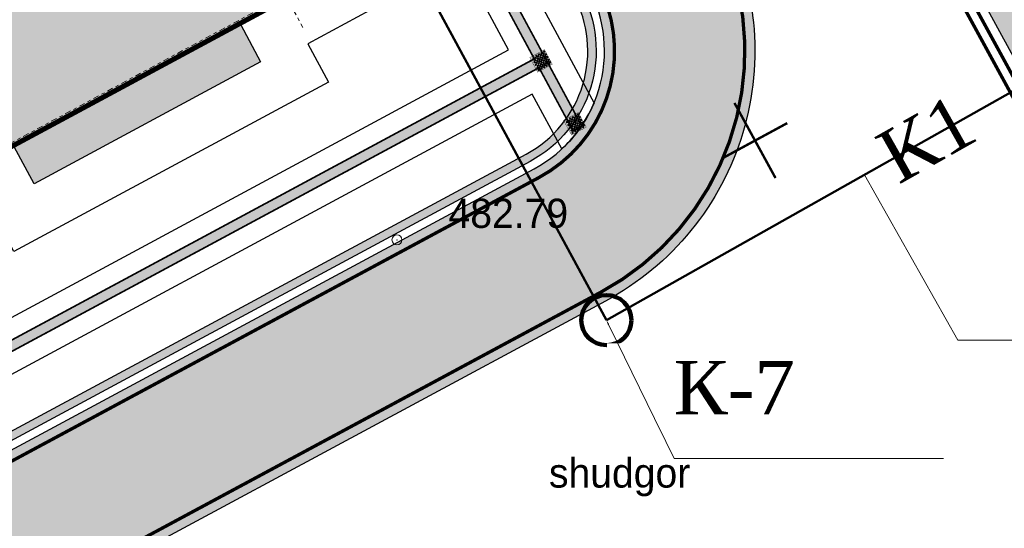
# Model space of a CAD drawing. Extents: x -516234 to 73329, y -4499813 to 47259.
# Tile 33 of 256: x 29682 to 29711, y 36873 to 36888. Entities that reach past the tile are written whole.
import ezdxf
from ezdxf import colors
from ezdxf.entities.mleader import LeaderData, LeaderLine
from ezdxf.math import Vec2, Vec3

# ---------------------------------------------------------------- set-up
doc = ezdxf.new("R2010")
doc.units = 0
doc.header["$LTSCALE"] = 0.5
doc.header["$MEASUREMENT"] = 0
doc.header["$PDMODE"] = 32
doc.header["$PDSIZE"] = 0.3
for name, pattern in [('Auto_Soil_Left_Line_m1', [7, 5, -2]), ('Dot & Dashed', [670.2777624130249, 352.7777671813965, -176.3888835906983, 0, -141.1111116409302]), ('РА_КОНТУРЫ', [1.5, 0, -1.5])]:
    doc.linetypes.add(name, pattern=pattern)
for name, color, linetype in [('(002) Рамка', 7, 'Continuous'), ('(004) Точки рельефа', 7, 'Continuous'), ('(007) Здания', 7, 'Continuous'), ('(027) Гидрография', 7, 'Continuous'), ('(037) Контуры', 7, 'Continuous'), ('7_вертик.отм', 7, 'Continuous'), ('7_газон', 7, 'Continuous'), ('7_лоток', 150, 'Continuous'), ('osi', 252, 'Dot & Dashed'), ('STOYANKA', 7, 'Continuous'), ("YO'LLLLLLLLLLLLLLLLLLLLL", 7, 'Continuous'), ('Водопровод 2', 7, 'Continuous'), ('канализация', 3, 'Continuous'), ('стен', 7, 'Continuous'), ('ТАКТИЛ', 40, 'Continuous'), ('экспликация', 7, 'Continuous')]:
    doc.layers.add(name, color=color, linetype=linetype)
doc.layers.add('КАБЕЛ', color=20, linetype='Continuous', lineweight=50)
doc.styles.add('BM-431', font='bm431.ttf')
doc.styles.add('D-431', font='d431.ttf')
doc.styles.add('ISOPEUR', font='isocpeui.ttf')
doc.styles.get("Standard").update_dxf_attribs({"font": 'times.ttf'})
doc.linetypes.add('ограждение2', pattern='A,0.25,-0.1,[132,ltypeshp.shx,S=0.1,R=0,X=-0.1,Y=0],-0.1,1', length=1.45)

# ---------------------------------------------------------------- blocks, each defined once
blk = doc.blocks.new('9633')
at = {"layer": '(004) Точки рельефа', "lineweight": 0, "style": 'D-431'}
blk.add_text('482.79', height=0.875, dxfattribs=at).set_placement((28728.11184402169, 36881.75379260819))
at = {"layer": '(037) Контуры', "linetype": 'РА_КОНТУРЫ', "lineweight": 0, "ltscale": 0.5, "style": 'BM-431'}
blk.add_text('shudgor', height=0.875, dxfattribs=at).set_placement((28731.11686152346, 36873.9812340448))
blk = doc.blocks.new('oslar 333')
at = {"layer": 'osi', "color": 8, "lineweight": 0, "true_color": 0x787878}
for points in [[(292131.5506348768, 4011.515227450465), (292131.5506348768, -14057.42057625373)], [(258325.0082102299, 2743.349165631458), (293231.5506348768, 2743.349165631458)]]:
    blk.add_lwpolyline(points, dxfattribs=at)
blk = doc.blocks.new('whrthtrhtrw')
at = {"lineweight": 100, "true_color": 0xffffff}
h = blk.add_hatch(color=7, dxfattribs=at)
h.dxf.hatch_style = 1
h.paths.add_polyline_path([(545899.9260557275, 4536725.427188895), (545900.518855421, 4536724.326694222), (545907.2979026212, 4536727.978340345), (545906.7051029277, 4536729.078835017)])
h.paths.add_polyline_path([(545910.0773940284, 4536726.403077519), (545910.8257304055, 4536726.806181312), (545910.0195228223, 4536728.302854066), (545909.2711864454, 4536727.899750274)])
h.paths.add_polyline_path([(545911.5925942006, 4536723.590205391), (545912.3409305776, 4536723.993309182), (545911.5347229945, 4536725.489981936), (545910.7863866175, 4536725.086878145)])
h.paths.add_polyline_path([(545914.3431806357, 4536718.483917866), (545915.0915170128, 4536718.887021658), (545914.2853094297, 4536720.383694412), (545913.5369730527, 4536719.98059062)])
h.paths.add_polyline_path([(545922.2606133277, 4536703.785711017), (545923.0089497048, 4536704.188814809), (545923.8151572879, 4536702.692142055), (545923.0668209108, 4536702.289038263)])
h.paths.add_polyline_path([(545920.7454131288, 4536706.598583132), (545921.4937495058, 4536707.001686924), (545922.2999570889, 4536705.50501417), (545921.5516207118, 4536705.101910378)])
h.paths.add_polyline_path([(545917.9948267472, 4536711.704870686), (545918.7431631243, 4536712.107974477), (545919.5493707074, 4536710.611301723), (545918.8010343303, 4536710.208197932)])
h.paths.add_polyline_path([(545919.1567141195, 4536709.547901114), (545919.9490702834, 4536709.974716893), (545921.1820936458, 4536707.685687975), (545920.3897374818, 4536707.258872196)])
h.paths.add_polyline_path([(545913.1812932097, 4536720.640887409), (545913.9736493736, 4536721.067703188), (545912.7406260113, 4536723.356732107), (545911.9482698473, 4536722.929916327)])
h.paths.add_polyline_path([(545915.3562223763, 4536715.338087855), (545916.1045587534, 4536715.741191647), (545915.156079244, 4536717.501983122), (545914.4077428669, 4536717.098879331)])
h.paths.add_polyline_path([(545915.925310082, 4536714.28161297), (545916.6736464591, 4536714.684716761), (545917.6221259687, 4536712.923925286), (545916.8737895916, 4536712.520821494)])
h.paths.add_polyline_path([(545915.8605114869, 4536695.845892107), (545915.2677117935, 4536696.946386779), (545922.0467589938, 4536700.598032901), (545922.6395586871, 4536699.497538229)])
at = {"lineweight": 100, "true_color": 0xfeeab9}
h = blk.add_hatch(color=254, dxfattribs=at)
h.dxf.hatch_style = 1
h.paths.add_polyline_path([(545895.9645096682, 4536721.816627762), (545908.8182873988, 4536728.74052816), (545911.9482739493, 4536722.929908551), (545911.4200323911, 4536722.645372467), (545912.6530557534, 4536720.356343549), (545913.1812932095, 4536720.640887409), (545914.6988604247, 4536717.823621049), (545914.1706229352, 4536717.53907717), (545917.1109094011, 4536712.080623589), (545917.6391469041, 4536712.365167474), (545919.1567141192, 4536709.547901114), (545918.6284766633, 4536709.263357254), (545919.8615000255, 4536706.974328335), (545920.3897333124, 4536707.258879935), (545923.5197197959, 4536701.448260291), (545910.6659420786, 4536694.5243599), (545906.2080883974, 4536702.800079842), (545906.9124049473, 4536703.179471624), (545901.1266799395, 4536713.920299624), (545900.4223633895, 4536713.540907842)])
at = {"lineweight": 0, "const_width": 0.15}
blk.add_lwpolyline([(545895.9645096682, 4536721.816627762), (545908.8182873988, 4536728.74052816), (545911.9482739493, 4536722.929908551), (545911.4200323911, 4536722.645372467), (545912.6530557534, 4536720.356343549), (545913.1812932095, 4536720.640887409), (545914.6988604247, 4536717.823621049), (545914.1706229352, 4536717.53907717), (545917.1109094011, 4536712.080623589), (545917.6391469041, 4536712.365167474), (545919.1567141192, 4536709.547901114), (545918.6284766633, 4536709.263357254), (545919.8615000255, 4536706.974328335), (545920.3897333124, 4536707.258879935), (545923.5197197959, 4536701.448260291), (545910.6659420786, 4536694.5243599), (545906.2080883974, 4536702.800079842), (545906.9124049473, 4536703.179471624), (545901.1266799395, 4536713.920299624), (545900.4223633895, 4536713.540907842)], close=True, dxfattribs=at)
at = {"color": 0, "lineweight": 25}
blk.add_lwpolyline([(545915.8605114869, 4536695.845892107), (545915.2677117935, 4536696.946386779), (545922.0467589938, 4536700.598032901), (545922.6395586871, 4536699.497538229)], close=True, dxfattribs=at)
at = {"color": 7, "xscale": 0.001, "yscale": 0.001, "zscale": 0.001, "rotation": 298.3098620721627}
blk.add_blockref('oslar 333', (545782.4286284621, 4536957.379242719), dxfattribs=at)
blk = doc.blocks.new('dfgdghhghhjg')
at = {"layer": '7_вертик.отм', "color": 1, "lineweight": 30, "const_width": 0.07282230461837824}
for points in [[(-1664.505901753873, -9004.755648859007), (-1664.505901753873, -9004.755648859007), (-1664.740851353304, -9002.204872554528), (-1664.740851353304, -9002.204872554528), (-1664.740851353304, -9002.204872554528)], [(-1665.763397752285, -9003.585266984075), (-1665.763397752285, -9003.585266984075), (-1663.529809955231, -9003.387116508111), (-1663.529809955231, -9003.387116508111), (-1663.529809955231, -9003.387116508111)]]:
    blk.add_lwpolyline(points, dxfattribs=at)
blk = doc.blocks.new('ётактил')
at = {"layer": 'ТАКТИЛ', "lineweight": 30, "ltscale": 2}
h = blk.add_hatch(color=40, dxfattribs=at)
h.dxf.hatch_style = 1
h.paths.add_polyline_path([(132058.6946550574, 43265.0262908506), (132058.6946550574, 43264.5262908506), (132059.1946550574, 43264.5262908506), (132059.1946550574, 43265.0262908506)])
h = blk.add_hatch(color=1, dxfattribs=at)
h.dxf.hatch_style = 1
edge = h.paths.add_edge_path()
edge.add_arc((132058.74294341, 43264.99011024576), 0.02, 0, 360)
h = blk.add_hatch(color=1, dxfattribs=at)
h.dxf.hatch_style = 1
edge = h.paths.add_edge_path()
edge.add_arc((132058.840005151, 43264.99011024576), 0.02, 0, 360)
h = blk.add_hatch(color=1, dxfattribs=at)
h.dxf.hatch_style = 1
edge = h.paths.add_edge_path()
edge.add_arc((132058.9291368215, 43264.99011024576), 0.02, 0, 360)
h = blk.add_hatch(color=1, dxfattribs=at)
h.dxf.hatch_style = 1
edge = h.paths.add_edge_path()
edge.add_arc((132059.0261985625, 43264.99011024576), 0.02, 0, 360)
h = blk.add_hatch(color=1, dxfattribs=at)
h.dxf.hatch_style = 1
edge = h.paths.add_edge_path()
edge.add_arc((132059.1047372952, 43264.99011024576), 0.02, 0, 360)
h = blk.add_hatch(color=1, dxfattribs=at)
h.dxf.hatch_style = 1
edge = h.paths.add_edge_path()
edge.add_arc((132058.74294341, 43264.90078456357), 0.02, 0, 360)
h = blk.add_hatch(color=1, dxfattribs=at)
h.dxf.hatch_style = 1
edge = h.paths.add_edge_path()
edge.add_arc((132058.74294341, 43264.8122477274), 0.02, 0, 360)
h = blk.add_hatch(color=1, dxfattribs=at)
h.dxf.hatch_style = 1
edge = h.paths.add_edge_path()
edge.add_arc((132058.74294341, 43264.72805481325), 0.02, 0, 360)
h = blk.add_hatch(color=1, dxfattribs=at)
h.dxf.hatch_style = 1
edge = h.paths.add_edge_path()
edge.add_arc((132058.7894146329, 43264.94445081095), 0.02, 0, 360)
h = blk.add_hatch(color=1, dxfattribs=at)
h.dxf.hatch_style = 1
edge = h.paths.add_edge_path()
edge.add_arc((132058.7894146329, 43264.85512512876), 0.02, 0, 360)
h = blk.add_hatch(color=1, dxfattribs=at)
h.dxf.hatch_style = 1
edge = h.paths.add_edge_path()
edge.add_arc((132058.7894146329, 43264.76658829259), 0.02, 0, 360)
h = blk.add_hatch(color=1, dxfattribs=at)
h.dxf.hatch_style = 1
edge = h.paths.add_edge_path()
edge.add_arc((132058.7894146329, 43264.68239537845), 0.02, 0, 360)
h = blk.add_hatch(color=1, dxfattribs=at)
h.dxf.hatch_style = 1
edge = h.paths.add_edge_path()
edge.add_arc((132058.840005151, 43264.90078456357), 0.02, 0, 360)
h = blk.add_hatch(color=1, dxfattribs=at)
h.dxf.hatch_style = 1
edge = h.paths.add_edge_path()
edge.add_arc((132058.840005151, 43264.8122477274), 0.02, 0, 360)
h = blk.add_hatch(color=1, dxfattribs=at)
h.dxf.hatch_style = 1
edge = h.paths.add_edge_path()
edge.add_arc((132058.840005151, 43264.72805481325), 0.02, 0, 360)
h = blk.add_hatch(color=1, dxfattribs=at)
h.dxf.hatch_style = 1
edge = h.paths.add_edge_path()
edge.add_arc((132058.8859739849, 43264.94445081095), 0.02, 0, 360)
h = blk.add_hatch(color=1, dxfattribs=at)
h.dxf.hatch_style = 1
edge = h.paths.add_edge_path()
edge.add_arc((132058.8859739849, 43264.85512512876), 0.02, 0, 360)
h = blk.add_hatch(color=1, dxfattribs=at)
h.dxf.hatch_style = 1
edge = h.paths.add_edge_path()
edge.add_arc((132058.8859739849, 43264.76658829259), 0.02, 0, 360)
h = blk.add_hatch(color=1, dxfattribs=at)
h.dxf.hatch_style = 1
edge = h.paths.add_edge_path()
edge.add_arc((132058.8859739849, 43264.68239537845), 0.02, 0, 360)
h = blk.add_hatch(color=1, dxfattribs=at)
h.dxf.hatch_style = 1
edge = h.paths.add_edge_path()
edge.add_arc((132058.9291368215, 43264.90078456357), 0.02, 0, 360)
h = blk.add_hatch(color=1, dxfattribs=at)
h.dxf.hatch_style = 1
edge = h.paths.add_edge_path()
edge.add_arc((132058.9291368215, 43264.8122477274), 0.02, 0, 360)
h = blk.add_hatch(color=1, dxfattribs=at)
h.dxf.hatch_style = 1
edge = h.paths.add_edge_path()
edge.add_arc((132058.9291368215, 43264.72805481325), 0.02, 0, 360)
h = blk.add_hatch(color=1, dxfattribs=at)
h.dxf.hatch_style = 1
edge = h.paths.add_edge_path()
edge.add_arc((132058.9756080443, 43264.94445081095), 0.02, 0, 360)
h = blk.add_hatch(color=1, dxfattribs=at)
h.dxf.hatch_style = 1
edge = h.paths.add_edge_path()
edge.add_arc((132058.9756080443, 43264.85512512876), 0.02, 0, 360)
h = blk.add_hatch(color=1, dxfattribs=at)
h.dxf.hatch_style = 1
edge = h.paths.add_edge_path()
edge.add_arc((132058.9756080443, 43264.76658829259), 0.02, 0, 360)
h = blk.add_hatch(color=1, dxfattribs=at)
h.dxf.hatch_style = 1
edge = h.paths.add_edge_path()
edge.add_arc((132058.9756080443, 43264.68239537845), 0.02, 0, 360)
h = blk.add_hatch(color=1, dxfattribs=at)
h.dxf.hatch_style = 1
edge = h.paths.add_edge_path()
edge.add_arc((132059.0261985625, 43264.90078456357), 0.02, 0, 360)
h = blk.add_hatch(color=1, dxfattribs=at)
h.dxf.hatch_style = 1
edge = h.paths.add_edge_path()
edge.add_arc((132059.0261985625, 43264.8122477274), 0.02, 0, 360)
h = blk.add_hatch(color=1, dxfattribs=at)
h.dxf.hatch_style = 1
edge = h.paths.add_edge_path()
edge.add_arc((132059.0261985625, 43264.72805481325), 0.02, 0, 360)
h = blk.add_hatch(color=1, dxfattribs=at)
h.dxf.hatch_style = 1
edge = h.paths.add_edge_path()
edge.add_arc((132059.0721673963, 43264.94445081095), 0.02, 0, 360)
h = blk.add_hatch(color=1, dxfattribs=at)
h.dxf.hatch_style = 1
edge = h.paths.add_edge_path()
edge.add_arc((132059.0721673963, 43264.85512512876), 0.02, 0, 360)
h = blk.add_hatch(color=1, dxfattribs=at)
h.dxf.hatch_style = 1
edge = h.paths.add_edge_path()
edge.add_arc((132059.0721673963, 43264.76658829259), 0.02, 0, 360)
h = blk.add_hatch(color=1, dxfattribs=at)
h.dxf.hatch_style = 1
edge = h.paths.add_edge_path()
edge.add_arc((132059.0721673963, 43264.68239537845), 0.02, 0, 360)
h = blk.add_hatch(color=1, dxfattribs=at)
h.dxf.hatch_style = 1
edge = h.paths.add_edge_path()
edge.add_arc((132059.1047372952, 43264.90078456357), 0.02, 0, 360)
h = blk.add_hatch(color=1, dxfattribs=at)
h.dxf.hatch_style = 1
edge = h.paths.add_edge_path()
edge.add_arc((132059.1047372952, 43264.8122477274), 0.02, 0, 360)
h = blk.add_hatch(color=1, dxfattribs=at)
h.dxf.hatch_style = 1
edge = h.paths.add_edge_path()
edge.add_arc((132059.1047372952, 43264.72805481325), 0.02, 0, 360)
h = blk.add_hatch(color=1, dxfattribs=at)
h.dxf.hatch_style = 1
edge = h.paths.add_edge_path()
edge.add_arc((132059.151208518, 43264.94445081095), 0.02, 0, 360)
h = blk.add_hatch(color=1, dxfattribs=at)
h.dxf.hatch_style = 1
edge = h.paths.add_edge_path()
edge.add_arc((132059.151208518, 43264.85512512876), 0.02, 0, 360)
h = blk.add_hatch(color=1, dxfattribs=at)
h.dxf.hatch_style = 1
edge = h.paths.add_edge_path()
edge.add_arc((132059.151208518, 43264.76658829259), 0.02, 0, 360)
h = blk.add_hatch(color=1, dxfattribs=at)
h.dxf.hatch_style = 1
edge = h.paths.add_edge_path()
edge.add_arc((132059.151208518, 43264.68239537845), 0.02, 0, 360)
h = blk.add_hatch(color=1, dxfattribs=at)
h.dxf.hatch_style = 1
edge = h.paths.add_edge_path()
edge.add_arc((132058.74294341, 43264.6328701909), 0.02, 0, 360)
h = blk.add_hatch(color=1, dxfattribs=at)
h.dxf.hatch_style = 1
edge = h.paths.add_edge_path()
edge.add_arc((132058.7894146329, 43264.58721075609), 0.02, 0, 360)
h = blk.add_hatch(color=1, dxfattribs=at)
h.dxf.hatch_style = 1
edge = h.paths.add_edge_path()
edge.add_arc((132058.840005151, 43264.6328701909), 0.02, 0, 360)
h = blk.add_hatch(color=1, dxfattribs=at)
h.dxf.hatch_style = 1
edge = h.paths.add_edge_path()
edge.add_arc((132058.8859739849, 43264.58721075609), 0.02, 0, 360)
h = blk.add_hatch(color=1, dxfattribs=at)
h.dxf.hatch_style = 1
edge = h.paths.add_edge_path()
edge.add_arc((132058.9291368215, 43264.6328701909), 0.02, 0, 360)
h = blk.add_hatch(color=1, dxfattribs=at)
h.dxf.hatch_style = 1
edge = h.paths.add_edge_path()
edge.add_arc((132058.9756080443, 43264.58721075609), 0.02, 0, 360)
h = blk.add_hatch(color=1, dxfattribs=at)
h.dxf.hatch_style = 1
edge = h.paths.add_edge_path()
edge.add_arc((132059.0261985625, 43264.6328701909), 0.02, 0, 360)
h = blk.add_hatch(color=1, dxfattribs=at)
h.dxf.hatch_style = 1
edge = h.paths.add_edge_path()
edge.add_arc((132059.0721673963, 43264.58721075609), 0.02, 0, 360)
h = blk.add_hatch(color=1, dxfattribs=at)
h.dxf.hatch_style = 1
edge = h.paths.add_edge_path()
edge.add_arc((132059.1047372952, 43264.6328701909), 0.02, 0, 360)
h = blk.add_hatch(color=1, dxfattribs=at)
h.dxf.hatch_style = 1
edge = h.paths.add_edge_path()
edge.add_arc((132059.151208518, 43264.58721075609), 0.02, 0, 360)
at = {"color": 1, "lineweight": 5, "ltscale": 2}
for centre in [(132058.74294341, 43264.99011024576), (132058.840005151, 43264.99011024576), (132058.9291368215, 43264.99011024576), (132059.0261985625, 43264.99011024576), (132059.1047372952, 43264.99011024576), (132058.74294341, 43264.90078456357), (132058.74294341, 43264.8122477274), (132058.74294341, 43264.72805481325), (132058.7894146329, 43264.94445081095), (132058.7894146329, 43264.85512512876), (132058.7894146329, 43264.76658829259), (132058.7894146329, 43264.68239537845), (132058.840005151, 43264.90078456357), (132058.840005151, 43264.8122477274), (132058.840005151, 43264.72805481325), (132058.8859739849, 43264.94445081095), (132058.8859739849, 43264.85512512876), (132058.8859739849, 43264.76658829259), (132058.8859739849, 43264.68239537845), (132058.9291368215, 43264.90078456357), (132058.9291368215, 43264.8122477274), (132058.9291368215, 43264.72805481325), (132058.9756080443, 43264.94445081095), (132058.9756080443, 43264.85512512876), (132058.9756080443, 43264.76658829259), (132058.9756080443, 43264.68239537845), (132059.0261985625, 43264.90078456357), (132059.0261985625, 43264.8122477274), (132059.0261985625, 43264.72805481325), (132059.0721673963, 43264.94445081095), (132059.0721673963, 43264.85512512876), (132059.0721673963, 43264.76658829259), (132059.0721673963, 43264.68239537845), (132059.1047372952, 43264.90078456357), (132059.1047372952, 43264.8122477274), (132059.1047372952, 43264.72805481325), (132059.151208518, 43264.94445081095), (132059.151208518, 43264.85512512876), (132059.151208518, 43264.76658829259), (132059.151208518, 43264.68239537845), (132058.74294341, 43264.6328701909), (132058.7894146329, 43264.58721075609), (132058.840005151, 43264.6328701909), (132058.8859739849, 43264.58721075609), (132058.9291368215, 43264.6328701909), (132058.9756080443, 43264.58721075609), (132059.0261985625, 43264.6328701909), (132059.0721673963, 43264.58721075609), (132059.1047372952, 43264.6328701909), (132059.151208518, 43264.58721075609)]:
    blk.add_circle(centre, 0.02, dxfattribs=at)
at = {"layer": 'ТАКТИЛ', "color": 11, "lineweight": 0, "true_color": 0xff7070, "const_width": 0.01}
blk.add_lwpolyline([(132058.6946550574, 43265.0262908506), (132058.6946550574, 43264.5262908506), (132059.1946550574, 43264.5262908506), (132059.1946550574, 43265.0262908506), (132058.6946550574, 43265.0262908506)], dxfattribs=at)

msp = doc.modelspace()

# ---------------------------------------------------------------- hatches: boundary and pattern name
at = {"lineweight": 0}
h = msp.add_hatch(color=40, dxfattribs=at)
h.dxf.hatch_style = 1
h.paths.add_polyline_path([(29654.44000305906, 36909.96871008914), (29659.18002537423, 36901.16916216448), (29664.37436026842, 36903.96717673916), (29664.51663219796, 36903.70305801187), (29659.32229730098, 36900.90504344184), (29673.691371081, 36874.22977801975), (29697.07172728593, 36886.81269919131), (29690.97342126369, 36898.13381383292), (29687.3186456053, 36896.1651083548), (29687.17637367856, 36896.42922707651), (29690.8311493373, 36898.39793255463), (29683.7649769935, 36911.51582904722), (29680.11020133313, 36909.54712356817), (29679.96792940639, 36909.81124228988), (29683.62270506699, 36911.77994776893), (29677.81559470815, 36922.56047630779)], flags=16)
edge = h.paths.add_edge_path()
edge.add_line((29677.78102236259, 36923.25724907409), (29698.49141894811, 36884.80972394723))
edge.add_line((29698.49141894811, 36884.80972394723), (29698.22730022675, 36884.66745202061))
edge.add_line((29698.22730022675, 36884.66745202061), (29697.21399922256, 36886.54858045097))
edge.add_line((29697.21399922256, 36886.54858045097), (29673.8336430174, 36873.96565927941))
edge.add_line((29673.8336430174, 36873.96565927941), (29674.92862618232, 36871.93289314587))
edge.add_line((29674.92862618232, 36871.93289314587), (29674.66450746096, 36871.79062121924))
edge.add_line((29674.66450746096, 36871.79062121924), (29659.05817857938, 36900.76277151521))
edge.add_line((29659.05817857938, 36900.76277151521), (29652.01501273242, 36896.96885350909))
edge.add_line((29652.01501273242, 36896.96885350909), (29651.87274080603, 36897.2329722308))
edge.add_line((29651.87274080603, 36897.2329722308), (29658.91590665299, 36901.02689023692))
edge.add_line((29658.91590665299, 36901.02689023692), (29653.81782929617, 36910.49114442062))
edge.add_line((29653.81782929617, 36910.49114442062), (29654.08194801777, 36910.63341634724))
edge.add_line((29654.08194801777, 36910.63341634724), (29654.29773113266, 36910.23282881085))
edge.add_line((29654.29773113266, 36910.23282881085), (29677.67332278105, 36922.8245950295))
edge.add_line((29677.67332278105, 36922.8245950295), (29677.48234396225, 36923.17913497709))
edge.add_arc((29677.90831119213, 36921.97349911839), 1.278673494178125, 95.71311765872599, 109.4589939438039, ccw=False)
edge.add_arc((29677.83813635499, 36923.25153514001), 0.05739910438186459, 174.2868891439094, 185.7131248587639, ccw=False)
at = {"layer": '7_газон', "lineweight": 0, "true_color": 0x5c5c5c, "transparency": 33554687}
h = msp.add_hatch(color=251, dxfattribs=at)
h.dxf.hatch_style = 1
edge = h.paths.add_edge_path(flags=16)
edge.add_line((29676.9670253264, 36922.96084250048), (29652.77291892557, 36909.92828613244))
edge.add_arc((29654.19563818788, 36907.28709892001), 2.999999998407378, 118.3098620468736, 208.3098621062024)
edge.add_line((29651.55445097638, 36905.86437965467), (29669.68837844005, 36872.19990448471))
edge.add_arc((29672.32956565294, 36873.62262374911), 2.999999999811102, 208.30986207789, 298.2780487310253)
edge.add_line((29673.75081818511, 36870.98064698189), (29697.06899177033, 36883.5246684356))
edge.add_arc((29695.17398839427, 36887.04730412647), 4.000000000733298, 298.2780487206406, 388.3063323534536)
edge.add_line((29698.69568820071, 36888.94404619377), (29681.03101944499, 36921.74221183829))
edge.add_arc((29678.3897445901, 36920.31965528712), 3.00000000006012, 28.30633236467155, 118.3098620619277)
edge = h.paths.add_edge_path(flags=16)
edge.add_arc((29582.9855072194, 36967.89968877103), 30.00000001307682, 100.3549001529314, 118.3098620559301)
edge.add_line((29568.75831457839, 36994.31156091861), (29528.13142186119, 36972.42721186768))
edge.add_arc((29529.55414112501, 36969.78602465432), 2.999999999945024, 118.3098620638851, 225.976051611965)
edge.add_arc((29494.80619221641, 36933.83355539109), 46.99999999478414, 28.309861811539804, 45.97605160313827, ccw=False)
edge.add_line((29536.18479198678, 36956.12282367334), (29686.13726511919, 36677.7456560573))
edge.add_arc((29688.77845233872, 36679.16837530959), 2.999999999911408, 208.3098618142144, 354.8617095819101)
edge.add_line((29691.76639664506, 36678.8996955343), (29699.50725581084, 36764.98453772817))
edge.add_arc((29669.62781274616, 36767.67133548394), 30.00000000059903, 354.8617095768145, 388.3098620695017)
edge.add_line((29696.03968487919, 36781.89852812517), (29580.77358266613, 36995.88266607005))
edge.add_arc((29578.13239545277, 36994.45994680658), 2.999999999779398, 28.30986205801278, 100.3549001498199)
edge = h.paths.add_edge_path()
edge.add_line((29429.45156085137, 37065.40154354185), (29443.21523881, 37039.99022628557))
edge.add_line((29443.21523881, 37039.99022628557), (29467.007078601, 36995.82219918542))
edge.add_arc((29480.21301466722, 37002.93579550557), 14.99999999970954, 208.3098620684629, 253.3098622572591)
edge.add_line((29475.90507996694, 36988.56771635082), (29508.30438760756, 36978.85353674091))
edge.add_arc((29494.80619219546, 36933.83355536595), 47.00000002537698, 63.28493720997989, 73.30986224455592, ccw=False)
edge.add_arc((29520.43076144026, 36984.74898970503), 10.00000000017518, 243.284937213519, 298.3098620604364)
edge.add_line((29525.17315898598, 36975.94503232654), (29566.62423568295, 36998.27334173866))
edge.add_arc((29582.98550721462, 36967.89968878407), 34.49999999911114, 90.70226828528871, 118.3098620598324, ccw=False)
edge.add_line((29582.56265496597, 37002.39709732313), (29601.16238589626, 37002.62508366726))
edge.add_arc((29600.79468828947, 37032.62283022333), 29.99999999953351, 270.7022682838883, 298.3364137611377)
edge.add_line((29615.03411904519, 37006.21755401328), (29627.39519750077, 37012.88344606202))
edge.add_arc((29631.42970288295, 37005.4019511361), 8.500000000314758, 28.306332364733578, 118.3364137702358, ccw=False)
edge.add_line((29638.91331497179, 37009.43252803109), (29702.65760048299, 36891.0778810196))
edge.add_arc((29695.17398839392, 36887.04730412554), 8.499999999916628, -61.72195127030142, 28.306332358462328, ccw=False)
edge.add_line((29699.20087056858, 36879.56170328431), (29664.33022544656, 36860.80302483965))
edge.add_arc((29666.69897966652, 36856.39973022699), 5.000000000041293, 118.2780487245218, 208.3098620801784)
edge.add_line((29662.29700097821, 36854.02853145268), (29700.001465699, 36784.03260702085))
edge.add_arc((29669.62781274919, 36767.67133548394), 34.49999999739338, -5.138290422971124, 28.30986207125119, ccw=False)
edge.add_line((29703.98917227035, 36764.58151806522), (29695.14768138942, 36666.25672866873))
edge.add_arc((29710.0874029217, 36664.91332979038), 15.00000000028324, 174.8617095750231, 208.3098618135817)
edge.add_line((29696.8814668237, 36657.7997335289), (29738.10817600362, 36581.26498698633))
edge.add_arc((29696.72957622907, 36558.97571869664), 47.00000000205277, -16.690138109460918, 28.3098618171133, ccw=False)
edge.add_line((29741.74955749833, 36545.47752301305), (29732.03538262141, 36513.07823193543))
edge.add_arc((29746.40346174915, 36508.77029714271), 14.99999999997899, 163.309861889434, 208.3098620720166)
edge.add_line((29733.19752568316, 36501.65670082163), (29762.25672105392, 36447.71016536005))
edge.add_line((29762.25672105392, 36447.71016536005), (29788.31828072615, 36389.8396773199))
edge.add_line((29788.31828072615, 36389.8396773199), (29723.7285416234, 36509.74639209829))
edge.add_line((29723.7285416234, 36509.74639209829), (29735.04445390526, 36547.48789258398))
edge.add_arc((29696.7295762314, 36558.97571869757), 39.9999999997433, 343.3098618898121, 388.3098618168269)
edge.add_line((29731.94540582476, 36577.94530873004), (29530.02202180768, 36952.80314541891))
edge.add_arc((29494.80619221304, 36933.83355538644), 40.00000000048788, 28.30986181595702, 73.30986225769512)
edge.add_line((29506.29401808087, 36972.14843313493), (29468.5366372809, 36983.46910649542))
edge.add_line((29468.5366372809, 36983.46910649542), (29424.2348273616, 37065.40154354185))
edge = h.paths.add_edge_path(flags=16)
edge.add_line((29653.96902770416, 36965.66145273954), (29629.77229082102, 36952.62747941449))
edge.add_arc((29631.19501008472, 36949.98629220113), 2.999999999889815, 118.3098620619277, 208.3098620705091)
edge.add_line((29628.55382287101, 36948.56357293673), (29646.57493355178, 36915.10853490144))
edge.add_arc((29649.2161207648, 36916.53125416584), 2.999999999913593, 208.3098620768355, 298.3098620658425)
edge.add_line((29650.63884002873, 36913.89006695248), (29674.83351591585, 36926.92293008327))
edge.add_arc((29673.4107966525, 36929.56411729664), 2.999999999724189, 298.3098620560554, 388.3063323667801)
edge.add_line((29676.05207150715, 36930.98667384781), (29658.03302182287, 36964.44282207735))
edge.add_arc((29655.3917469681, 36963.02026552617), 2.999999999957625, 28.30633236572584, 118.3098620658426)
edge = h.paths.add_edge_path(flags=16)
edge.add_line((29653.05407388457, 36973.68728408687), (29634.95140268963, 37007.29869320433))
edge.add_arc((29631.42970288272, 37005.4019511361), 4.00000000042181, 28.30633236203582, 118.3364137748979)
edge.add_line((29629.53111211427, 37008.92265463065), (29617.1700336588, 37002.25676258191))
edge.add_arc((29600.79468827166, 37032.6228302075), 34.49999999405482, 278.95978604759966, 298.33641380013, ccw=False)
edge.add_arc((29606.63498333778, 36995.58040921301), 3.000000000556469, 98.95978601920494, 208.3098621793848)
edge.add_line((29603.99379612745, 36994.15768994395), (29623.57430544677, 36957.80772818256))
edge.add_arc((29626.21549265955, 36959.23044744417), 2.9999999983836, 208.3098620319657, 298.3098620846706)
edge.add_line((29627.6382119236, 36956.58926023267), (29651.83551829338, 36969.62354032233))
edge.add_arc((29650.41279902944, 36972.26472753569), 3.000000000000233, 298.3098620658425, 388.306332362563)
at = {"layer": "YO'LLLLLLLLLLLLLLLLLLLLL", "true_color": 0x00bfff}
h = msp.add_hatch(color=140, dxfattribs=at)
h.dxf.hatch_style = 1
edge = h.paths.add_edge_path(flags=16)
edge.add_line((29604.43399398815, 36994.39480983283), (29670.12857632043, 36872.43702437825))
edge.add_arc((29672.32956566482, 36873.62262376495), 2.499999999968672, 208.309862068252, 298.278048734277)
edge.add_line((29673.51394277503, 36871.42097645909), (29696.83211634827, 36883.96499789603))
edge.add_arc((29695.17398839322, 36887.04730412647), 3.500000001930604, 298.2780487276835, 388.3063323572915)
edge.add_line((29698.25547572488, 36888.70695343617), (29634.51119021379, 37007.06160044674))
edge.add_arc((29631.42970288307, 37005.4019511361), 3.500000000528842, 28.30633237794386, 118.3364137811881)
edge.add_line((29629.76843596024, 37008.48256669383), (29617.40735750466, 37001.8166746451))
edge.add_arc((29600.79468829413, 37032.6228302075), 34.99999998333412, 278.9597860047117, 298.3364137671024, ccw=False)
edge.add_arc((29606.63498333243, 36995.58040921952), 2.500000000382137, 98.95978600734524, 208.3098620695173)
edge = h.paths.add_edge_path()
edge.add_arc((29600.79468828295, 37032.62283023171), 34.75000000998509, 278.9597860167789, 298.3364137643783)
edge.add_line((29617.28869558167, 37002.0367186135), (29629.64977403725, 37008.70261066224))
edge.add_arc((29631.42970288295, 37005.40195113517), 3.750000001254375, 28.306332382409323, 118.33641377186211, ccw=False)
edge.add_line((29634.73129645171, 37007.18014682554), (29698.4755819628, 36888.82549981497))
edge.add_arc((29695.17398839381, 36887.04730412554), 3.750000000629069, -61.72195127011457, 28.306332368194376, ccw=False)
edge.add_line((29696.9505540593, 36883.74483316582), (29673.63238048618, 36871.20081172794))
edge.add_arc((29672.32956566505, 36873.62262376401), 2.74999999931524, 208.3098620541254, 298.2780487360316, ccw=False)
edge.add_line((29669.90847738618, 36872.3184644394), (29604.2138950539, 36994.27624989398))
edge.add_arc((29606.63498333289, 36995.58040921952), 2.750000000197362, 98.9597860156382, 208.3098620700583, ccw=False)
edge = h.paths.add_edge_path()
edge.add_line((29596.94986710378, 36997.82309186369), (29587.75359240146, 36997.71036845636))
edge.add_arc((29588.9861658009, 36994.97527021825), 2.999999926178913, 114.2587324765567, 124.2595781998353)
edge.add_line((29587.29733653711, 36997.45475711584), (29597.41225126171, 36997.57874075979))
edge.add_arc((29595.78470484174, 36995.0586031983), 3.000000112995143, 57.144958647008, 67.14580375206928)
edge = h.paths.add_edge_path()
edge.add_line((29526.90857057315, 36971.2005763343), (29568.99543445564, 36993.87136305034))
edge.add_arc((29582.98550722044, 36967.89968876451), 29.50000001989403, 100.35490015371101, 118.30986205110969, ccw=False)
edge.add_arc((29578.13239545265, 36994.45994680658), 2.499999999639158, 28.309862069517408, 100.35490015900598, ccw=False)
edge.add_line((29580.33338479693, 36995.64554619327), (29695.59948701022, 36781.66140824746))
edge.add_arc((29669.62781274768, 36767.67133548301), 29.49999999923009, -5.1382904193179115, 28.30986207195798, ccw=False)
edge.add_line((29699.0092650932, 36765.02931769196), (29691.11988759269, 36677.29282713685))
edge.add_arc((29688.77845223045, 36679.16837538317), 3.00000012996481, 321.3044000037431, 331.3052450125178)
edge.add_line((29691.41002270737, 36677.72794572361), (29699.25826045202, 36765.00692771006))
edge.add_arc((29669.62781274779, 36767.67133548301), 29.74999999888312, 354.8617095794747, 388.3098620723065)
edge.add_line((29695.81958594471, 36781.77996818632), (29580.55348373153, 36995.7641061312))
edge.add_arc((29578.13239545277, 36994.45994680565), 2.749999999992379, 28.30986207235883, 100.3549001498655)
edge.add_arc((29582.9855072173, 36967.89968877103), 29.7500000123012, 100.3549001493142, 118.309862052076)
edge.add_line((29568.87687451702, 36994.09146198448), (29527.19442439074, 36971.63851944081))
edge.add_arc((29529.55414118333, 36969.78602461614), 3.000000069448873, 141.8663265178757, 151.8671717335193)
at = {"layer": 'стен'}
h = msp.add_hatch(color=3, dxfattribs=at)
h.dxf.hatch_style = 1
h.paths.add_polyline_path([(29728.09246782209, 36902.84765541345), (29734.33746365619, 36906.25473231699), (29740.75512093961, 36894.49149827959), (29714.94623432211, 36880.41096662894), (29710.30061673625, 36888.92614350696), (29712.67082061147, 36890.21925355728), (29716.0233281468, 36884.07428055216), (29737.6062814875, 36895.849273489), (29733.77484430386, 36902.87209977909), (29729.38557787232, 36900.47745153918)])

# ---------------------------------------------------------------- linework, layer by layer
at = {"layer": '(002) Рамка', "flags": 128}
msp.add_lwpolyline([(29678.48506428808, 36923.31814059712), (29683.81772400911, 36913.41839928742), (29685.13831760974, 36914.1297589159), (29686.56103687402, 36911.48857170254), (29685.24044327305, 36910.77721207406), (29691.02616827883, 36900.03638407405), (29692.34676188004, 36900.74774370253), (29693.76948114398, 36898.10655648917), (29692.44888754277, 36897.39519686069), (29698.86179415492, 36885.49004636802, -0.1060072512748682), (29697.8971100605, 36884.11796351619), (29697.01370894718, 36885.75941325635), (29676.05544831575, 36874.48002387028)], format="xyb", dxfattribs=at)
msp.add_lwpolyline([(29696.30284396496, 36887.08027319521), (29691.1330002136, 36896.68637234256), (29689.27946287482, 36895.68793373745), (29689.89597455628, 36894.54341927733), (29689.01557881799, 36894.0691795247), (29692.14556119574, 36888.25856766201), (29690.29673004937, 36887.26266412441), (29690.91324172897, 36886.11814965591), (29681.4930073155, 36881.04378426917), (29680.87649561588, 36882.18829877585), (29673.92136935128, 36878.44180481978), (29675.34408863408, 36875.80061757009)], close=True, dxfattribs=at)
at = {"layer": '(004) Точки рельефа', "color": 0, "linetype": 'ByBlock', "lineweight": 0}
msp.add_point((29692.96323951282, 36881.39554018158), dxfattribs=at)
at = {"layer": '(007) Здания', "color": 1, "linetype": 'Auto_Soil_Left_Line_m1', "ltscale": 0.5, "const_width": 0.1}
msp.add_lwpolyline([(29707.71450726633, 36892.41355487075), (29734.5768178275, 36907.06880209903), (29741.5691906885, 36894.25214411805), (29714.70688012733, 36879.59689688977), (29709.77390475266, 36888.63878573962)], close=True, dxfattribs=at)
at = {"layer": '(007) Здания', "color": 18, "linetype": 'ограждение2', "ltscale": 3, "true_color": 0x000000, "const_width": 0.1}
msp.add_lwpolyline([(29708.12154215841, 36892.29387775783), (29734.45714074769, 36906.66176719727), (29741.16215581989, 36894.37182118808), (29714.82655723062, 36880.00393174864), (29710.03726075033, 36888.7824646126)], dxfattribs=at)
at = {"layer": '(007) Здания', "color": 18, "true_color": 0x000000}
msp.add_lwpolyline([(29728.09246782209, 36902.84765541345), (29734.33746365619, 36906.25473231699), (29740.75512093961, 36894.49149827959), (29714.94623432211, 36880.41096662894), (29710.30061673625, 36888.92614350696), (29712.67082061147, 36890.21925355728), (29716.0233281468, 36884.07428055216), (29737.6062814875, 36895.849273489), (29733.77484430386, 36902.87209977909), (29729.38557787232, 36900.47745153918), (29728.09246782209, 36902.84765541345)], dxfattribs=at)
at = {"layer": '(027) Гидрография', "color": 6, "lineweight": 100}
msp.add_circle((29699.22961837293, 36878.99421020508), 0.75, dxfattribs=at)
at = {"color": 22, "lineweight": 50}
msp.add_line((29699.22961837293, 36878.99421020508), (29715.06672986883, 36887.915664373), dxfattribs=at)
msp.add_lwpolyline([(29429.45156085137, 37065.40154354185), (29443.21523881, 37039.99022628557), (29467.007078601, 36995.82219918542, 0.1989123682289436), (29475.90507996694, 36988.56771635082), (29508.30438760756, 36978.85353674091, -0.04376990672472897), (29515.93522297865, 36975.81645736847, 0.2448137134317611), (29525.17315898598, 36975.94503232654), (29566.62423568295, 36998.27334173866, -0.1210469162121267), (29582.56265496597, 37002.39709732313), (29601.16238589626, 37002.62508366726, 0.1211644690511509), (29615.03411904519, 37006.21755401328), (29627.39519750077, 37012.88344606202, -0.414367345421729), (29638.91331497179, 37009.43252803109), (29702.65760048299, 36891.0778810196, -0.41435815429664), (29699.20087056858, 36879.56170328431), (29664.33022544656, 36860.80302483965, 0.4143762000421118), (29662.29700097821, 36854.02853145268), (29700.001465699, 36784.03260702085, -0.1469902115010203), (29703.98917227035, 36764.58151806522), (29695.14768138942, 36666.25672866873, 0.146990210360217)], format="xyb")
msp.add_lwpolyline([(29676.9670253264, 36922.96084250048), (29652.77291892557, 36909.92828613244, 0.4142135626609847), (29651.55445097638, 36905.86437965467), (29669.68837844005, 36872.19990448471, 0.4140509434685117), (29673.75081818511, 36870.98064698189), (29697.06899177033, 36883.5246684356, 0.4143581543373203), (29698.69568820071, 36888.94404619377), (29681.03101944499, 36921.74221183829, 0.4142316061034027)], format="xyb", close=True)
at = {"color": 11, "lineweight": 0, "true_color": 0xff7070, "const_width": 0.05}
msp.add_lwpolyline([(29677.78102236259, 36923.25724907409), (29698.49141894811, 36884.80972394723), (29698.22730022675, 36884.66745202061), (29697.21399922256, 36886.54858045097), (29673.8336430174, 36873.96565927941), (29674.92862618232, 36871.93289314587), (29674.66450746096, 36871.79062121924), (29659.05817857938, 36900.76277151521), (29652.01501273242, 36896.96885350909), (29651.87274080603, 36897.2329722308), (29658.91590665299, 36901.02689023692), (29653.81782929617, 36910.49114442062), (29654.08194801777, 36910.63341634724), (29654.29773113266, 36910.23282881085), (29677.67332278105, 36922.8245950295), (29677.48234396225, 36923.17913497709, -0.06004972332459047), (29677.78102236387, 36923.24582119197, -0.04989770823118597)], format="xyb", close=True, dxfattribs=at)
msp.add_lwpolyline([(29654.44000305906, 36909.96871008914), (29659.18002537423, 36901.16916216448), (29664.37436026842, 36903.96717673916), (29664.51663219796, 36903.70305801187), (29659.32229730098, 36900.90504344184), (29673.691371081, 36874.22977801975), (29697.07172728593, 36886.81269919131), (29690.97342126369, 36898.13381383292), (29687.3186456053, 36896.1651083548), (29687.17637367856, 36896.42922707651), (29690.8311493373, 36898.39793255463), (29683.7649769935, 36911.51582904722), (29680.11020133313, 36909.54712356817), (29679.96792940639, 36909.81124228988), (29683.62270506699, 36911.77994776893), (29677.81559470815, 36922.56047630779)], close=True, dxfattribs=at)
at = {"layer": 'STOYANKA', "color": 7, "lineweight": 50, "true_color": 0xffffff, "const_width": 0.1}
msp.add_lwpolyline([(29676.82475340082, 36923.22496122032), (29652.63064699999, 36910.19240485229, 0.4142135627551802), (29651.29033225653, 36905.72210772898), (29669.4242597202, 36872.05763255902, 0.4140509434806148), (29673.89294343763, 36870.71644930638), (29697.21111702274, 36883.26047076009, 0.4143581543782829), (29698.95981568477, 36889.08630184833), (29681.29514692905, 36921.88446749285, 0.4142316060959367)], format="xyb", close=True, dxfattribs=at)
at = {"layer": "YO'LLLLLLLLLLLLLLLLLLLLL", "color": 140, "true_color": 0x00bfff, "flags": 128}
for points in [[(29606.20669502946, 36998.29685342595, 0.08474851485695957), (29617.28869558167, 37002.0367186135), (29629.64977403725, 37008.70261066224, -0.4143673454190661), (29634.73129645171, 37007.18014682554), (29698.4755819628, 36888.82549981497, -0.4143581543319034), (29696.9505540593, 36883.74483316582), (29673.63238048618, 36871.20081172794, -0.4140509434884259), (29669.90847738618, 36872.3184644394), (29604.2138950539, 36994.27624989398, -0.516968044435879)], [(29604.43399398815, 36994.39480983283), (29670.12857632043, 36872.43702437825, 0.4140509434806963), (29673.51394277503, 36871.42097645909), (29696.83211634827, 36883.96499789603, 0.4143581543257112), (29698.25547572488, 36888.70695343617), (29634.51119021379, 37007.06160044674, 0.4143673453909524), (29629.76843596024, 37008.48256669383), (29617.40735750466, 37001.8166746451, -0.08474851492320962), (29606.24563032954, 36998.04990395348, 0.5169680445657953)]]:
    msp.add_lwpolyline(points, format="xyb", close=True, dxfattribs=at)
at = {"layer": 'канализация', "color": 6, "lineweight": 5}
msp.add_line((29709.74383561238, 36878.39811909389, 0.5094365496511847), (29720.4259975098, 36878.39811909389, 0.5094365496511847), dxfattribs=at)

# ---------------------------------------------------------------- block references
at = {"layer": '(002) Рамка'}
msp.add_blockref('whrthtrhtrw', (-516233.7582701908, -4499812.770154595), dxfattribs=at)
at = {"layer": '(007) Здания', "color": 18, "true_color": 0x000000}
msp.add_blockref('9633', (966.3948420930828, 0), dxfattribs=at)
at = {"rotation": 23.41988051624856}
msp.add_blockref('dfgdghhghhjg', (27652.58283683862, 45807.74657157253), dxfattribs=at)
at = {"layer": '7_лоток', "color": 6, "lineweight": 40}
for p, rotation in [((-71020.45105310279, 132633.0070821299), 298.3098619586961), ((-71019.43785536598, 132631.1258450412), 298.3098620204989)]:
    msp.add_blockref('ётактил', p, dxfattribs=dict(at, rotation=rotation))

# ---------------------------------------------------------------- texts
at = {"layer": 'Водопровод 2', "color": 0, "lineweight": 30, "insert": (29708.80904154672, 36884.42837000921), "char_height": 1.6, "attachment_point": 5, "rotation": 29.415095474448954}
msp.add_mtext_dynamic_manual_height_columns('{\\fTimes New Roman|b0|i0|c204|p18;\\C22;К1}', width=21.70915346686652, gutter_width=1, heights=[0], dxfattribs=at)

# ---------------------------------------------------------------- next in the draw order: leaders
at = {"layer": 'КАБЕЛ', "color": 6, "lineweight": 25}
ml = msp.add_multileader_mtext('Standard', dxfattribs=at)
ml.set_content('{\\fTimes New Roman|b0|i0|c204|p18;\\H0.61538x;\\C222;К-7\\H1.62499x;\\C1;   }', color=159, style='ISOPEUR')
ml.set_leader_properties(lineweight=20)
ml.build(insert=Vec2(0, 0))
ml.multileader.update_dxf_attribs({"text_left_attachment_type": 6, "text_right_attachment_type": 6, "dogleg_length": 74.06520378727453, "arrow_head_size": 0.1426351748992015})
ctx = ml.context
ctx.base_point, ctx.char_height, ctx.arrow_head_size, ctx.landing_gap_size, ctx.plane_origin = Vec3(29701.28750553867, 36874.85453852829), 2.6, 0.1426351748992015, 0.07131758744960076, Vec3(29758.81489090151, 36825.03208947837)
ctx.left_attachment, ctx.right_attachment, ctx.text_align_type = 6, 6, 1
notes = []
notes.append((ctx, [(0, (1, 1, 0), (29701.25771703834, 36874.85453852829), (1, 0), 0.02978850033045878, [(0, [(29699.22953326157, 36878.99436691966)], 0, [])])]))
ctx.mtext.insert, ctx.mtext.defined_height, ctx.mtext.alignment, ctx.mtext.flow_direction = Vec3(29703.05686374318, 36877.77453612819), 4.905486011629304, 2, 5
ctx.mtext.has_bg_fill, ctx.mtext.bg_color, ctx.mtext.bg_scale_factor, ctx.mtext.bg_transparency, ctx.mtext.use_window_bg_color = 1, -1073741824, 1.2, 0, 1
for ctx, leaders in notes:
    for number, flags, end, landing, length, lines in leaders:
        leader = LeaderData()
        leader.index, (leader.has_last_leader_line, leader.has_dogleg_vector, leader.attachment_direction) = number, flags
        leader.last_leader_point, leader.dogleg_vector, leader.dogleg_length = Vec3(end), Vec3(landing), length
        for number, points, colour, breaks in lines:
            line = LeaderLine()
            line.index, line.vertices, line.color, line.breaks = number, Vec3.list(points), colors.encode_raw_color(colour), breaks
            leader.lines.append(line)
        ctx.leaders.append(leader)

# ---------------------------------------------------------------- next in the draw order: hatches: boundary and pattern name
at = {"layer": 'экспликация', "true_color": 0xffffff, "transparency": 33554687}
h = msp.add_hatch(color=7, dxfattribs=at)
h.dxf.hatch_style = 1
h.paths.add_polyline_path([(29803.1180784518, 36860.85813574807), (29670.8311975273, 36860.85813574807), (29670.8311975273, 36928.57491104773), (29803.1180784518, 36928.57491104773)])
h.paths.add_polyline_path([(29802.48483890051, 36861.41097049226), (29675.1079861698, 36861.41097049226), (29675.1079861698, 36927.83000961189), (29802.48483890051, 36927.83000961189)], flags=16)

# ---------------------------------------------------------------- next in the draw order: linework, layer by layer
at = {"color": 22, "lineweight": 50}
msp.add_line((29634.7018424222, 36998.24039545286), (29699.22953326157, 36878.99436691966), dxfattribs=at)
at = {"layer": 'STOYANKA', "color": 7, "lineweight": 50, "true_color": 0xffffff, "const_width": 0.1}
msp.add_lwpolyline([(29429.11038166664, 37065.40154354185), (29442.95128359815, 37039.84765081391), (29466.74295987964, 36995.67992725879, 0.1989123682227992), (29475.81892127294, 36988.28035476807), (29508.21822891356, 36978.56617515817, -0.04376990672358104), (29515.80035682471, 36975.5484813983, 0.244813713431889), (29525.31543091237, 36975.68091360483), (29566.76650760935, 36998.00922301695, -0.1210469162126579), (29582.56633194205, 37002.09711985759), (29601.16606287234, 37002.32510620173, 0.1211644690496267), (29615.17651335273, 37005.95350125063), (29627.53759180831, 37012.6193933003, -0.4143673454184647), (29638.64918748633, 37009.29027237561), (29702.39347299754, 36890.93562536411, -0.4143581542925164), (29699.05874531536, 36879.82590096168), (29664.18810019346, 36861.06722251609, 0.4143762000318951), (29662.03288225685, 36853.88625952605), (29699.73734697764, 36783.89033509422, -0.1469902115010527), (29703.69037783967, 36764.60838604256), (29694.84888695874, 36666.28359664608, 0.1469902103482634)], format="xyb", dxfattribs=at)
at = {"layer": 'канализация', "color": 6, "lineweight": 5}
msp.add_line((29709.74383561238, 36878.39811909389, 0.5094365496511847), (29706.95613892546, 36883.34675890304), dxfattribs=at)

doc.saveas('drawing.dxf')
